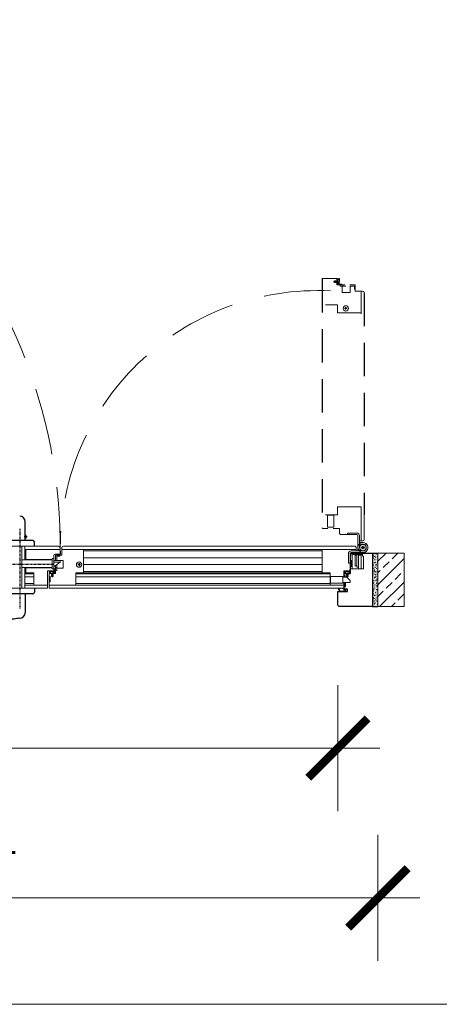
# Model space of a CAD drawing. Header units: millimetres. Extents: x 23192 to 149900, y -396339 to -79279.
# Tile 65 of 136: x 71316 to 71396, y -210617 to -210429. Entities that reach past the tile are written whole.
import ezdxf

# ---------------------------------------------------------------- set-up
doc = ezdxf.new("R2010")
doc.units = ezdxf.units.MM
for name, pattern in [('CENTER', [0.6, 0.375, -0.075, 0.075, -0.075]), ('DASHDOT', [25.4, 12.7, -6.35, 0, -6.35]), ('DASHED', [19.05, 12.7, -6.35]), ('HIDDENX2', [19.05, 12.7, -6.35])]:
    doc.linetypes.add(name, pattern=pattern)
doc.layers.get('0').update_dxf_attribs({"lineweight": 0})
for name, color, linetype, lineweight in [('! Ślusarka opisy', 2, 'Continuous', 15), ('0_LEGENDA', 7, 'Continuous', 13), ('Drzwi - hatch', 8, 'Continuous', 5), ('Drzwi KRAWĘDZIE', 7, 'Continuous', 20), ('Drzwi Kreskowanie', 252, 'Continuous', 5)]:
    doc.layers.add(name, color=color, linetype=linetype, lineweight=lineweight)
for name, color, linetype in [('Drzwi - klamki', 150, 'Continuous'), ('Drzwi PRZER-DUŻA', 240, 'DASHED'), ('GRUBA', 4, 'Continuous'), ('GRUBA-2', 210, 'Continuous'), ('OSIE-DUŻE', 40, 'CENTER'), ('POMOCN-2', 13, 'Continuous'), ('SYMETRIA-DASHDOT', 6, 'DASHDOT')]:
    doc.layers.add(name, color=color, linetype=linetype)
doc.styles.add('SIMPLEX', font='simplex.shx', dxfattribs={"width": 0.77})
doc.dimstyles.new('OL PB 200', dxfattribs={"dimscale": 4, "dimtxt": 3.5, "dimasz": 0.2, "dimexe": 10, "dimexo": 10, "dimgap": 1, "dimtad": 1, "dimdec": 1, "dimrnd": 0.5, "dimzin": 9, "dimdsep": 46, "dimtxsty": 'SIMPLEX', "dimblk": 'thick_MSz', "dimcen": 0.1, "dimdle": 8, "dimse1": 1, "dimse2": 1, "dimclrd": 256, "dimclre": 256, "dimclrt": 3, "dimadec": 1, "dimazin": 2, "dimtfac": 1, "dimtdec": 1, "dimtix": 1, "dimtofl": 0, "dimtmove": 2, "dimatfit": 3, "dimldrblk": 'thick_MSz', "dimfxl": 10, "dimfxlon": 1, "dimtolj": 1, "dimlwd": -1, "dimlwe": -1, "dimarcsym": 0})

# ---------------------------------------------------------------- blocks, each defined once
blk = doc.blocks.new('thick_MSz')
for p, q in [((0, 15), (0, -15)), ((-10, 0), (10, 0))]:
    blk.add_line(p, q)
at = {"const_width": 2, "elevation": 2}
blk.add_lwpolyline([(-7.07, -7.07), (7.07, 7.07)], dxfattribs=at)
blk = doc.blocks.new('*D77')
at = {"layer": '0_LEGENDA', "transparency": 16777216}
blk.add_line((71228.21, -210568.09), (71375.41, -210568.09), dxfattribs=at)
at = {"layer": 'DEFPOINTS', "color": 0, "transparency": 16777216}
for p in [(71227.41, -210539.56), (71376.21, -210539.56), (71376.21, -210568.09)]:
    blk.add_point(p, dxfattribs=at)
at = {"layer": '0_LEGENDA', "transparency": 16777216, "xscale": 0.8, "yscale": 0.8, "zscale": 0.8, "rotation": 180}
blk.add_blockref('thick_MSz', (71227.41, -210568.09), dxfattribs=at)
at = {"layer": '0_LEGENDA', "transparency": 16777216, "xscale": 0.8, "yscale": 0.8, "zscale": 0.8}
blk.add_blockref('thick_MSz', (71376.21, -210568.09), dxfattribs=at)
at = {"layer": '0_LEGENDA', "color": 3, "transparency": 16777216, "insert": (71301.81, -210557.09), "char_height": 14, "attachment_point": 5, "style": 'SIMPLEX'}
blk.add_mtext('\\A1;149', dxfattribs=at)
blk = doc.blocks.new('*D78')
at = {"layer": '0_LEGENDA', "transparency": 16777216}
blk.add_line((71220.61, -210596.6), (71383.01, -210596.6), dxfattribs=at)
at = {"layer": 'DEFPOINTS', "color": 0, "transparency": 16777216}
for p in [(71219.81, -210541.17), (71383.81, -210541.17), (71383.81, -210596.6)]:
    blk.add_point(p, dxfattribs=at)
at = {"layer": '0_LEGENDA', "transparency": 16777216, "xscale": 0.8, "yscale": 0.8, "zscale": 0.8, "rotation": 180}
blk.add_blockref('thick_MSz', (71219.81, -210596.6), dxfattribs=at)
at = {"layer": '0_LEGENDA', "transparency": 16777216, "xscale": 0.8, "yscale": 0.8, "zscale": 0.8}
blk.add_blockref('thick_MSz', (71383.81, -210596.6), dxfattribs=at)
at = {"layer": '0_LEGENDA', "color": 3, "transparency": 16777216, "insert": (71301.81, -210585.6), "char_height": 14, "attachment_point": 5, "style": 'SIMPLEX'}
blk.add_mtext('\\A1;164', dxfattribs=at)

msp = doc.modelspace()

# ---------------------------------------------------------------- hatches: boundary and pattern name
at = {"layer": 'Drzwi - hatch'}
h = msp.add_hatch(dxfattribs=at)
h.set_pattern_fill('AR-CONC', color=256, scale=0.003, angle=180)
h.set_pattern_definition([(230, (70114.18207, -206255.48053), (-0.546554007, 0.047817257), [0.05715, -0.62865]), (175, (70114.1821, -206255.48053), (0.105730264, -0.573170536), [0.04572, -0.50292175]), (280.451445, (70114.13653, -206255.47655), (-0.44082374, -0.525353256), [0.048570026, -0.534270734]), (226.1842, (70114.1821, -206255.63293), (-0.81323712, 0.12612698), [0.085725, -0.942975]), (276.635558, (70114.1143, -206255.6224), (-0.7122124, -0.74227837), [0.07285507, -0.80140682]), (171.184151, (70114.1821, -206255.6329), (-0.7122124, -0.74227837), [0.0685799, -0.7543792]), (201, (70114.10587, -206255.59483), (-0.454843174, 0.306795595), [0.05715, -0.62865]), (146, (70114.1059, -206255.59483), (-0.185406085, -0.5525639), [0.04572, -0.50292]), (251.451445, (70114.06797, -206255.56927), (-0.64024926, -0.245768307), [0.048570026, -0.53426981]), (217.5, (70114.18207, -206255.48053), (-0.00926581, -0.253665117), [0, -0.496824, 0, -0.51054, 0, -0.504825]), (187.5, (70114.18207, -206255.48053), (-0.200458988, -0.300541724), [0, -0.291084, 0, -0.485394, 0, -0.192405]), (147.5, (70114.352, -206255.48053), (-0.4067717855, 0.017186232), [0, -0.1905, 0, -0.59436, 0, -0.78867]), (137.5, (70114.4282, -206255.48053), (-0.444387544, -0.076279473), [0, -0.24765, 0, -0.394716, 0, -0.56007])])
h.paths.add_polyline_path([(71383.81, -210540.971), (71382.81, -210540.971), (71382.81, -210530.971), (71383.81, -210530.971)])
h = msp.add_hatch(dxfattribs=at)
h.set_pattern_fill('ANSI33', color=256, scale=0.5, angle=180)
h.set_pattern_definition([(225, (71118.2294, -206514.5187), (2.245064, -2.245064), []), (225, (71115.9844, -206514.5187), (2.245064, -2.245064), [1.5875, -0.79375])])
h.paths.add_polyline_path([(71388.81, -210541.171), (71388.81, -210530.971), (71383.81, -210530.971), (71383.81, -210541.171)])
at = {"layer": 'Drzwi Kreskowanie'}
h = msp.add_hatch(dxfattribs=at)
h.set_pattern_fill('ANSI37', color=256, scale=0.05, angle=450, style=0)
h.set_pattern_definition([(225, (70693.41057, -204532.90782), (-0.1122532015, 0.1122532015), []), (135, (70693.41057, -204532.90782), (0.1122532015, 0.1122532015), [])])
h.paths.add_polyline_path([(71378.66, -210533.471), (71378.86, -210533.471), (71378.86, -210532.471), (71378.66, -210532.471)])
h = msp.add_hatch(dxfattribs=at)
h.set_pattern_fill('ANSI37', color=256, scale=0.05, angle=450, style=0)
h.set_pattern_definition([(225, (70648.11098, -204535.88782), (-0.1122532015, 0.1122532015), []), (135, (70648.11098, -204535.88782), (0.1122532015, 0.1122532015), [])])
h.paths.add_polyline_path([(71321.24, -210536.451), (71321.44, -210536.451), (71321.44, -210535.451), (71321.24, -210535.451)])
h = msp.add_hatch(dxfattribs=at)
h.set_pattern_fill('ANSI37', color=256, scale=0.05, angle=450, style=0)
h.set_pattern_definition([(135, (69272.69443, -206515.45053), (-0.1122532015, -0.1122532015), []), (225, (69272.69443, -206515.45053), (0.1122532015, -0.1122532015), [])])
h.paths.add_polyline_path([(71377.465, -210537.371), (71377.665, -210537.371), (71377.665, -210536.57), (71377.615, -210536.57), (71377.615, -210536.87), (71377.465, -210536.87)])

# ---------------------------------------------------------------- linework, layer by layer
at = {"layer": '! Ślusarka opisy', "linetype": 'HIDDENX2'}
for centre, radius, start, end in [((71222.708, -210530.104), 100.653, 359.44377, 88.89262), ((71372.33, -210529.99), 48.969, 87.11958, 181.41651)]:
    msp.add_arc(centre, radius, start, end, dxfattribs=at)
for p, q in [((71373.31, -210478.713), (71375.91, -210478.713)), ((71376.01, -210479.913), (71376.01, -210478.713)), ((71376.01, -210479.913), (71377.529, -210479.913)), ((71378.464, -210479.913), (71379.51, -210479.913)), ((71379.51, -210481.113), (71379.51, -210480.113)), ((71379.51, -210480.763), (71379.51, -210481.113)), ((71379.51, -210481.113), (71380.89, -210481.113)), ((71379.51, -210481.113), (71380.89, -210481.113)), ((71380.61, -210481.113), (71380.61, -210485.463)), ((71224.225, -210529.671), (71318.335, -210529.671)), ((71323.015, -210529.671), (71318.335, -210529.671)), ((71323.335, -210531.171), (71323.335, -210529.991)), ((71323.64, -210531.371), (71323.64, -210529.991)), ((71323.64, -210531.371), (71323.64, -210529.991)), ((71323.64, -210530.271), (71327.99, -210530.271)), ((71379.71, -210530.271), (71323.64, -210530.271)), ((71323.96, -210529.671), (71374.71, -210529.671)), ((71322.135, -210534.051), (71322.135, -210531.371)), ((71322.335, -210531.171), (71323.335, -210531.171)), ((71322.44, -210532.417), (71322.44, -210531.371)), ((71323.64, -210531.371), (71322.64, -210531.371)), ((71323.29, -210531.371), (71323.64, -210531.371)), ((71320.935, -210537.571), (71320.935, -210534.371)), ((71320.935, -210534.371), (71321.815, -210534.371)), ((71322.44, -210534.871), (71322.44, -210533.352)), ((71316.635, -210534.77), (71316.835, -210534.77)), ((71316.635, -210534.92), (71318.335, -210534.92)), ((71316.635, -210535.521), (71318.335, -210535.521)), ((71322.44, -210534.871), (71321.24, -210534.871)), ((71321.24, -210537.571), (71321.24, -210534.971)), ((71226.403, -210537.671), (71318.335, -210537.671)), ((71316.635, -210536.771), (71318.335, -210536.771)), ((71318.335, -210537.671), (71320.835, -210537.671)), ((71321.24, -210537.071), (71377.31, -210537.071)), ((71321.34, -210537.671), (71377.21, -210537.671))]:
    msp.add_line(p, q)
at = {"ltscale": 0.2}
for p, q in [((71327.79, -210534.471), (71373.21, -210534.47)), ((71327.79, -210534.77), (71373.71, -210534.77))]:
    msp.add_line(p, q, dxfattribs=at)
for points in [[(71380.61, -210483.763), (71380.61, -210483.763), (71380.61, -210485.263), (71376.11, -210485.263), (71376.11, -210483.763), (71373.81, -210483.763)], [(71380.61, -210528.671), (71380.61, -210522.171), (71376.11, -210522.171), (71376.11, -210523.671), (71373.81, -210523.671)], [(71318.335, -210530.271), (71318.335, -210530.271), (71316.835, -210530.271), (71316.835, -210532.216)], [(71326.29, -210530.271), (71326.29, -210530.271), (71327.79, -210530.271), (71327.79, -210534.77), (71326.29, -210534.77), (71326.29, -210537.071)], [(71379.71, -210530.271), (71373.21, -210530.271), (71373.21, -210534.77), (71374.71, -210534.77), (71374.71, -210537.071)], [(71316.835, -210533.816), (71316.835, -210534.77), (71318.335, -210534.77), (71318.335, -210537.071)]]:
    msp.add_lwpolyline(points)
for points in [[(71380.31, -210528.671), (71380.89, -210528.671, 0.4142136), (71381.21, -210528.351), (71381.21, -210523.671)], [(71373.21, -210526.171, 0.4142136), (71373.31, -210526.271), (71374.311, -210526.271)], [(71375.311, -210526.271), (71376.51, -210526.271), (71376.51, -210527.151, 0.4142136), (71376.83, -210527.471), (71378.01, -210527.471)], [(71379.71, -210530.571), (71379.71, -210529.991, 0.4142136), (71379.39, -210529.671), (71374.71, -210529.671)], [(71377.31, -210535.57), (71377.31, -210534.371), (71378.19, -210534.371, 0.4142136), (71378.51, -210534.051), (71378.51, -210532.871)], [(71377.21, -210537.671, 0.4142136), (71377.31, -210537.571), (71377.31, -210536.57)]]:
    msp.add_lwpolyline(points, format="xyb")
msp.add_lwpolyline([(71326.29, -210534.921), (71374.71, -210534.92)], dxfattribs=at)
for centre in [(71377.71, -210484.413), (71326.94, -210533.171)]:
    msp.add_circle(centre, 0.5)
for centre, radius, start, end in [((71373.31, -210478.813), 0.1, 90, 179.99979), ((71380.89, -210481.433), 0.32, 0, 90), ((71323.015, -210529.991), 0.32, 0, 90), ((71323.96, -210529.991), 0.32, 90, 180), ((71322.335, -210531.371), 0.2, 90, 180), ((71321.815, -210534.051), 0.32, 270, 0), ((71320.835, -210537.571), 0.1, 270, 0), ((71321.34, -210537.571), 0.1, 180, 269.99979)]:
    msp.add_arc(centre, radius, start, end)
at = {"layer": '0_LEGENDA', "linetype": 'ByBlock', "ltscale": 5}
msp.add_line((67487.721, -210616.853), (76925.314, -210616.848), dxfattribs=at)
at = {"layer": 'Drzwi - klamki', "ltscale": 0.2}
for p, q in [((71316.685, -210528.611), (71316.685, -210525.011)), ((71318.135, -210528.611), (71313.135, -210528.611)), ((71316.885, -210527.611), (71316.685, -210527.611)), ((71316.885, -210528.111), (71316.685, -210528.111)), ((71316.885, -210528.111), (71316.885, -210527.611)), ((71318.435, -210529.671), (71318.435, -210528.911)), ((71318.435, -210537.671), (71318.435, -210538.431)), ((71318.135, -210538.731), (71313.135, -210538.731)), ((71316.685, -210538.731), (71316.685, -210542.331))]:
    msp.add_line(p, q, dxfattribs=at)
for centre, radius, start, end in [((71315.635, -210525.011), 1.05, 0, 90), ((71318.135, -210528.911), 0.3, 0, 90), ((71318.135, -210538.431), 0.3, 270, 0), ((71315.635, -210542.331), 1.05, 270, 0)]:
    msp.add_arc(centre, radius, start, end, dxfattribs=at)
msp.add_spline([(71315.635, -210543.381), (71314.585, -210543.531), (71311.035, -210543.831), (71307.485, -210544.013), (71304.985, -210543.681)], degree=3, dxfattribs=at)
at = {"layer": 'Drzwi KRAWĘDZIE'}
for p, q in [((71375.4, -210479.342), (71375.4, -210479.276)), ((71375.471, -210479.157), (71375.401, -210479.27)), ((71375.401, -210479.348), (71375.483, -210479.468)), ((71375.574, -210479.152), (71375.48, -210479.152)), ((71375.595, -210479.473), (71375.492, -210479.473)), ((71375.522, -210479.222), (71375.582, -210479.17)), ((71375.679, -210479.214), (71375.522, -210479.222)), ((71375.601, -210479.456), (71375.522, -210479.38)), ((71375.522, -210479.38), (71375.67, -210479.385)), ((71375.67, -210479.385), (71375.74, -210479.47)), ((71375.745, -210479.155), (71375.679, -210479.214)), ((71375.834, -210479.473), (71375.748, -210479.473)), ((71375.811, -210479.153), (71375.752, -210479.153)), ((71375.772, -210479.231), (71375.819, -210479.171)), ((71376.01, -210479.231), (71375.772, -210479.231)), ((71375.842, -210479.455), (71375.772, -210479.388)), ((71375.772, -210479.388), (71376.01, -210479.388)), ((71376.01, -210479.231), (71376.01, -210478.767)), ((71376.01, -210479.783), (71376.01, -210479.388)), ((71376.01, -210479.473), (71376.01, -210479.783)), ((71376.049, -210479.826), (71376.89, -210479.913)), ((71376.11, -210478.713), (71376.065, -210478.713)), ((71376.109, -210479.715), (71376.109, -210478.825)), ((71376.193, -210478.909), (71376.129, -210478.819)), ((71376.129, -210479.737), (71376.344, -210479.759)), ((71376.22, -210478.853), (71376.157, -210478.741)), ((71376.264, -210479.505), (71376.264, -210479.513)), ((71376.266, -210479.496), (71376.36, -210479.334)), ((71376.361, -210479.617), (71376.269, -210479.525)), ((71376.444, -210478.719), (71376.294, -210478.865)), ((71376.332, -210479.484), (71376.348, -210479.446)), ((71376.44, -210478.814), (71376.334, -210478.916)), ((71376.419, -210479.597), (71376.338, -210479.515)), ((71376.348, -210479.446), (71376.39, -210479.359)), ((71376.368, -210479.737), (71376.368, -210479.633)), ((71376.37, -210479.305), (71376.37, -210479.104)), ((71376.388, -210479.086), (71376.412, -210479.086)), ((71376.39, -210479.359), (71376.412, -210479.321)), ((71376.418, -210479.299), (71376.418, -210479.15)), ((71376.419, -210479.597), (71376.419, -210479.708)), ((71376.434, -210479.144), (71376.434, -210479.144)), ((71376.44, -210479.068), (71376.44, -210478.814)), ((71376.44, -210479.15), (71376.44, -210479.4)), ((71376.901, -210479.814), (71376.45, -210479.744)), ((71376.481, -210478.71), (71376.464, -210478.71)), ((71376.475, -210479.435), (71376.475, -210479.435)), ((71376.51, -210479.4), (71376.51, -210478.739)), ((71376.51, -210479.4), (71376.51, -210478.739)), ((71376.61, -210479.908), (71376.61, -210480.208)), ((71376.938, -210479.857), (71376.938, -210479.87)), ((71377.11, -210479.913), (71377.11, -210480.208)), ((71377.739, -210480.208), (71376.61, -210480.208)), ((71376.61, -210480.208), (71377.676, -210480.208)), ((71377.01, -210480.208), (71377.01, -210481.408)), ((71378.509, -210481.408), (71377.01, -210481.408)), ((71379.33, -210480.208), (71378.464, -210480.208)), ((71378.509, -210480.208), (71378.509, -210481.408)), ((71374.201, -210523.771), (71375.421, -210523.771)), ((71378.01, -210527.171), (71378.01, -210527.471)), ((71378.01, -210527.171), (71379.81, -210527.171)), ((71378.01, -210527.471), (71379.81, -210527.471)), ((71380.01, -210529.921), (71380.01, -210527.671)), ((71380.31, -210529.921), (71380.31, -210527.671)), ((71316.035, -210537.671), (71316.035, -210529.671)), ((71316.635, -210529.671), (71316.635, -210532.216)), ((71323.335, -210530.271), (71316.635, -210530.271)), ((71327.79, -210530.571), (71373.21, -210530.571)), ((71380.96, -210530.571), (71378.71, -210530.571)), ((71380.01, -210529.921), (71380.01, -210530.571)), ((71380.224, -210530.521), (71380.519, -210530.398)), ((71380.96, -210528.971), (71380.31, -210528.971)), ((71380.396, -210529.271), (71380.31, -210529.271)), ((71380.31, -210530.485), (71380.31, -210530.571)), ((71380.36, -210529.184), (71380.483, -210529.48)), ((71380.71, -210529.871), (71380.874, -210529.871)), ((71380.71, -210529.971), (71380.71, -210529.871)), ((71380.71, -210529.871), (71380.874, -210529.871)), ((71380.71, -210529.971), (71380.71, -210529.871)), ((71380.874, -210529.971), (71380.71, -210529.971)), ((71380.874, -210529.971), (71380.71, -210529.971)), ((71380.91, -210529.834), (71380.91, -210529.671)), ((71380.91, -210529.671), (71381.01, -210529.671)), ((71380.91, -210529.671), (71381.01, -210529.671)), ((71380.91, -210529.834), (71380.91, -210529.671)), ((71380.91, -210530.171), (71380.91, -210530.007)), ((71380.91, -210530.171), (71380.91, -210530.007)), ((71381.01, -210530.171), (71380.91, -210530.171)), ((71381.01, -210530.171), (71380.91, -210530.171)), ((71381.01, -210529.671), (71381.01, -210529.834)), ((71381.01, -210529.671), (71381.01, -210529.834)), ((71381.01, -210530.007), (71381.01, -210530.171)), ((71381.01, -210530.007), (71381.01, -210530.171)), ((71381.047, -210529.871), (71381.21, -210529.871)), ((71381.047, -210529.871), (71381.21, -210529.871)), ((71381.21, -210529.971), (71381.047, -210529.971)), ((71381.21, -210529.971), (71381.047, -210529.971)), ((71381.21, -210529.871), (71381.21, -210529.971)), ((71381.21, -210529.871), (71381.21, -210529.971)), ((71316.035, -210532.296), (71321.839, -210532.296)), ((71316.635, -210532.216), (71321.839, -210532.216)), ((71321.839, -210534.001), (71321.839, -210532.001)), ((71322.135, -210532.001), (71321.839, -210532.001)), ((71322.135, -210534.001), (71322.135, -210532.001)), ((71322.135, -210533.971), (71322.135, -210532.021)), ((71322.137, -210532.417), (71323.335, -210532.417)), ((71322.735, -210531.551), (71322.735, -210532.417)), ((71322.735, -210532.372), (71323.935, -210532.372)), ((71323.335, -210532.417), (71323.335, -210532.717)), ((71323.935, -210532.372), (71323.935, -210533.871)), ((71327.79, -210531.871), (71373.21, -210531.871)), ((71378.21, -210532.871), (71378.21, -210531.071)), ((71378.51, -210532.871), (71378.51, -210531.071)), ((71380.96, -210530.871), (71378.71, -210530.871)), ((71378.91, -210533.971), (71378.91, -210531.467)), ((71380.91, -210531.271), (71379.107, -210531.271)), ((71379.51, -210531.347), (71379.81, -210531.347)), ((71379.51, -210531.347), (71379.51, -210533.427)), ((71379.81, -210531.271), (71379.81, -210533.671)), ((71380.11, -210531.271), (71380.11, -210533.671)), ((71380.11, -210531.347), (71380.11, -210533.971)), ((71380.11, -210531.347), (71380.61, -210531.347)), ((71380.61, -210531.347), (71380.61, -210533.971)), ((71380.91, -210530.971), (71380.91, -210531.571)), ((71380.91, -210531.571), (71381.06, -210531.571)), ((71381.06, -210531.571), (71381.06, -210533.971)), ((71316.035, -210533.696), (71321.839, -210533.696)), ((71316.635, -210533.816), (71321.839, -210533.816)), ((71316.635, -210533.816), (71316.635, -210537.671)), ((71321.926, -210534.371), (71321.266, -210534.371)), ((71321.926, -210534.371), (71321.266, -210534.371)), ((71322.135, -210534.001), (71321.839, -210534.001)), ((71322.137, -210532.717), (71323.335, -210532.717)), ((71322.137, -210533.567), (71323.335, -210532.717)), ((71322.34, -210533.98), (71322.27, -210534.431)), ((71322.353, -210534.832), (71322.44, -210533.991)), ((71322.383, -210533.943), (71322.397, -210533.943)), ((71322.435, -210534.271), (71322.735, -210534.271)), ((71322.44, -210533.771), (71322.735, -210533.771)), ((71322.735, -210533.142), (71322.735, -210534.271)), ((71322.735, -210534.271), (71322.735, -210533.205)), ((71322.735, -210533.871), (71323.935, -210533.871)), ((71327.79, -210533.171), (71373.21, -210533.171)), ((71378.101, -210534.371), (71377.441, -210534.371)), ((71378.21, -210532.871), (71378.51, -210532.871)), ((71378.515, -210533.98), (71378.445, -210534.431)), ((71378.528, -210534.832), (71378.615, -210533.991)), ((71378.558, -210533.943), (71378.572, -210533.943)), ((71381.06, -210533.971), (71378.61, -210533.971)), ((71379.51, -210533.427), (71379.81, -210533.427)), ((71379.81, -210533.671), (71380.11, -210533.671)), ((71380.11, -210533.971), (71380.61, -210533.971)), ((71321.237, -210534.4), (71321.237, -210534.416)), ((71321.24, -210534.771), (71321.24, -210534.816)), ((71321.246, -210534.437), (71321.392, -210534.587)), ((71321.38, -210534.661), (71321.267, -210534.724)), ((71321.758, -210534.871), (71321.294, -210534.871)), ((71321.341, -210534.441), (71321.443, -210534.547)), ((71321.594, -210534.441), (71321.341, -210534.441)), ((71321.436, -210534.688), (71321.345, -210534.752)), ((71322.242, -210534.772), (71321.352, -210534.772)), ((71321.613, -210534.493), (71321.613, -210534.469)), ((71321.832, -210534.511), (71321.631, -210534.511)), ((71321.671, -210534.447), (71321.671, -210534.447)), ((71321.677, -210534.441), (71321.926, -210534.441)), ((71321.826, -210534.463), (71321.677, -210534.463)), ((71321.679, -210535.07), (71321.679, -210535.129)), ((71321.679, -210535.307), (71321.679, -210535.401)), ((71321.682, -210535.136), (71321.74, -210535.202)), ((71321.684, -210535.41), (71321.797, -210535.48)), ((71321.749, -210535.359), (71321.697, -210535.299)), ((71321.758, -210535.109), (71321.698, -210535.062)), ((71321.74, -210535.202), (71321.749, -210535.359)), ((71321.758, -210534.871), (71321.758, -210535.109)), ((71321.869, -210535.481), (71321.802, -210535.481)), ((71321.886, -210534.491), (71321.848, -210534.469)), ((71322.023, -210534.615), (71321.861, -210534.521)), ((71321.875, -210535.48), (71321.995, -210535.398)), ((71321.973, -210534.533), (71321.886, -210534.491)), ((71321.906, -210535.359), (71321.912, -210535.211)), ((71321.983, -210535.28), (71321.906, -210535.359)), ((71321.912, -210535.211), (71321.996, -210535.141)), ((71321.915, -210535.109), (71321.915, -210534.871)), ((71322.309, -210534.871), (71321.915, -210534.871)), ((71321.981, -210535.039), (71321.915, -210535.109)), ((71321.962, -210534.406), (71321.962, -210534.406)), ((71322.011, -210534.549), (71321.973, -210534.533)), ((71322, -210534.871), (71322.309, -210534.871)), ((71322, -210535.047), (71322, -210535.133)), ((71322, -210535.286), (71322, -210535.389)), ((71322.032, -210534.617), (71322.039, -210534.617)), ((71322.123, -210534.462), (71322.042, -210534.543)), ((71322.144, -210534.52), (71322.052, -210534.612)), ((71322.123, -210534.462), (71322.235, -210534.462)), ((71322.264, -210534.513), (71322.16, -210534.513)), ((71322.263, -210534.752), (71322.286, -210534.537)), ((71374.71, -210535.521), (71326.29, -210535.521)), ((71374.81, -210536.68), (71374.81, -210535.46)), ((71377.412, -210534.4), (71377.412, -210534.416)), ((71377.415, -210534.771), (71377.415, -210534.816)), ((71377.415, -210535.57), (71377.415, -210535.27)), ((71377.415, -210535.27), (71377.615, -210535.27)), ((71377.415, -210535.47), (71377.615, -210535.47)), ((71377.421, -210534.437), (71377.567, -210534.587)), ((71377.555, -210534.661), (71377.442, -210534.724)), ((71377.933, -210534.871), (71377.469, -210534.871)), ((71377.516, -210534.441), (71377.618, -210534.547)), ((71377.769, -210534.441), (71377.516, -210534.441)), ((71377.611, -210534.688), (71377.52, -210534.752)), ((71378.417, -210534.772), (71377.527, -210534.772)), ((71377.615, -210535.57), (71377.615, -210535.27)), ((71377.788, -210534.493), (71377.788, -210534.469)), ((71378.007, -210534.511), (71377.806, -210534.511)), ((71377.846, -210534.447), (71377.846, -210534.447)), ((71377.852, -210534.441), (71378.101, -210534.441)), ((71378.001, -210534.463), (71377.852, -210534.463)), ((71377.854, -210535.07), (71377.854, -210535.129)), ((71377.854, -210535.307), (71377.854, -210535.401)), ((71377.857, -210535.136), (71377.915, -210535.202)), ((71377.859, -210535.41), (71377.972, -210535.48)), ((71377.924, -210535.359), (71377.872, -210535.299)), ((71377.933, -210535.109), (71377.873, -210535.062)), ((71377.915, -210535.202), (71377.924, -210535.359)), ((71377.933, -210534.871), (71377.933, -210535.109)), ((71378.044, -210535.481), (71377.977, -210535.481)), ((71378.061, -210534.491), (71378.023, -210534.469)), ((71378.198, -210534.615), (71378.036, -210534.521)), ((71378.05, -210535.48), (71378.17, -210535.398)), ((71378.148, -210534.533), (71378.061, -210534.491)), ((71378.081, -210535.359), (71378.087, -210535.211)), ((71378.158, -210535.28), (71378.081, -210535.359)), ((71378.087, -210535.211), (71378.171, -210535.141)), ((71378.09, -210535.109), (71378.09, -210534.871)), ((71378.484, -210534.871), (71378.09, -210534.871)), ((71378.156, -210535.039), (71378.09, -210535.109)), ((71378.137, -210534.406), (71378.137, -210534.406)), ((71378.186, -210534.549), (71378.148, -210534.533)), ((71378.175, -210534.871), (71378.484, -210534.871)), ((71378.175, -210535.047), (71378.175, -210535.133)), ((71378.175, -210535.286), (71378.175, -210535.389)), ((71378.207, -210534.617), (71378.214, -210534.617)), ((71378.298, -210534.462), (71378.217, -210534.543)), ((71378.319, -210534.52), (71378.227, -210534.612)), ((71378.298, -210534.462), (71378.41, -210534.462)), ((71378.439, -210534.513), (71378.335, -210534.513)), ((71378.438, -210534.752), (71378.461, -210534.537)), ((71316.635, -210537.071), (71320.935, -210537.071)), ((71374.71, -210536.771), (71326.29, -210536.771)), ((71376.31, -210537.861), (71376.31, -210537.671)), ((71376.493, -210538.038), (71376.31, -210537.861)), ((71376.31, -210538.271), (71376.493, -210538.038)), ((71376.326, -210537.671), (71376.356, -210537.802)), ((71376.562, -210538.032), (71376.366, -210537.855)), ((71376.413, -210538.221), (71376.562, -210538.032)), ((71377.571, -210538.081), (71376.786, -210538.221)), ((71377.571, -210538.081), (71376.786, -210538.221)), ((71377.623, -210538.122), (71377.071, -210538.221)), ((71377.623, -210538.122), (71377.071, -210538.221)), ((71377.438, -210537.921), (71377.379, -210537.909)), ((71377.415, -210536.57), (71377.415, -210536.87)), ((71377.415, -210536.67), (71377.615, -210536.67)), ((71377.415, -210536.87), (71377.615, -210536.87)), ((71377.571, -210538.081), (71377.438, -210537.921)), ((71377.628, -210538.071), (71377.462, -210537.871)), ((71377.615, -210536.57), (71377.615, -210536.87)), ((71377.623, -210538.122), (71377.615, -210538.221)), ((71377.623, -210538.122), (71377.615, -210538.221)), ((71377.645, -210537.871), (71377.628, -210538.071)), ((71377.695, -210537.875), (71377.665, -210538.221)), ((71377.96, -210537.871), (71377.96, -210538.221)), ((71378.01, -210538.271), (71376.31, -210538.271)), ((71376.786, -210538.221), (71376.413, -210538.221)), ((71376.786, -210538.221), (71376.413, -210538.221)), ((71377.615, -210538.221), (71377.071, -210538.221)), ((71377.615, -210538.221), (71377.071, -210538.221)), ((71377.96, -210538.221), (71377.665, -210538.221)), ((71377.96, -210538.221), (71377.665, -210538.221))]:
    msp.add_line(p, q, dxfattribs=at)
for points in [[(71379.06, -210479.913), (71379.51, -210479.913), (71379.51, -210480.763), (71379.33, -210480.763), (71379.33, -210480.208)], [(71322.44, -210531.821), (71322.44, -210531.371), (71323.29, -210531.371), (71323.29, -210531.551), (71322.735, -210531.551)], [(71378.91, -210533.971), (71378.61, -210533.971), (71378.61, -210530.971), (71380.91, -210530.971), (71380.91, -210531.271)], [(71377.465, -210536.87), (71377.465, -210537.371), (71377.665, -210537.371), (71377.665, -210536.57)]]:
    msp.add_lwpolyline(points, dxfattribs=at)
for points in [[(71375.421, -210523.771), (71375.421, -210526.071), (71374.201, -210526.071), (71374.201, -210523.771), (71374.301, -210523.671), (71375.321, -210523.671)], [(71378.86, -210532.471), (71378.66, -210532.471), (71378.66, -210533.471), (71378.86, -210533.471)], [(71388.81, -210530.971), (71383.81, -210530.971), (71383.81, -210541.171), (71388.81, -210541.171)], [(71321.44, -210535.451), (71321.24, -210535.451), (71321.24, -210536.451), (71321.44, -210536.451)], [(71374.81, -210535.46), (71377.11, -210535.46), (71377.11, -210536.68), (71374.81, -210536.68), (71374.71, -210536.58), (71374.71, -210535.56)], [(71377.11, -210535.57), (71377.91, -210535.57), (71378.51, -210536.17), (71378.51, -210536.57), (71377.11, -210536.57)]]:
    msp.add_lwpolyline(points, close=True, dxfattribs=at)
msp.add_circle((71380.96, -210529.921), 0.6, dxfattribs=at)
msp.add_circle((71380.96, -210529.921), 0.6, dxfattribs=at)
for centre, radius, start, end in [((71375.41, -210479.276), 0.0108, 147.83568, 180), ((71375.41, -210479.342), 0.0108, 180, 214.10849), ((71375.48, -210479.163), 0.0108, 90, 147.83568), ((71375.492, -210479.462), 0.0108, 214.10849, 270), ((71375.574, -210479.163), 0.0108, 317.87426, 90), ((71375.591, -210479.463), 0.0112, 289.68235, 32.81299), ((71375.748, -210479.463), 0.0108, 221.62168, 270), ((71375.752, -210479.164), 0.0108, 90, 131.09359), ((71375.811, -210479.164), 0.0108, 317.3652, 90), ((71375.834, -210479.463), 0.0108, 270, 47.40765), ((71376.065, -210478.767), 0.0542, 90, 180), ((71376.054, -210479.783), 0.0434, 180, 264.06012), ((71376.12, -210478.825), 0.0108, 35.17592, 180), ((71376.131, -210479.715), 0.0217, 180, 264.06012), ((71376.11, -210478.767), 0.0542, 29.50127, 90), ((71376.266, -210478.864), 0.0858, 211.7271, 322.76557), ((71376.263, -210478.827), 0.0496, 211.7271, 322.76557), ((71376.282, -210479.505), 0.0181, 149.91702, 180), ((71376.282, -210479.513), 0.0181, 180, 224.98805), ((71376.359, -210479.495), 0.0289, 157.1749, 224.98805), ((71376.346, -210479.737), 0.0217, 264.06012, 359.80544), ((71376.339, -210479.637), 0.0294, 7.56548, 48.0692), ((71376.299, -210479.298), 0.0716, 329.187, 353.94587), ((71376.388, -210479.104), 0.0181, 90, 180), ((71376.413, -210479.057), 0.029, 267.58601, 337.95898), ((71376.374, -210479.299), 0.0434, 329.91702, 0), ((71376.433, -210479.165), 0.0216, 87.29636, 134.37699), ((71376.455, -210479.708), 0.0361, 180, 261.18957), ((71376.434, -210479.15), 0.00614, 0, 90), ((71376.475, -210479.4), 0.0351, 180, 270), ((71376.464, -210478.739), 0.0289, 90, 136.05357), ((71376.475, -210479.4), 0.0351, 270, 0), ((71376.895, -210479.87), 0.0434, 264.06012, 0), ((71376.895, -210479.857), 0.0434, 0, 81.18957), ((71379.81, -210527.671), 0.5, 0, 90), ((71379.81, -210527.671), 0.2, 0, 90), ((71378.71, -210531.071), 0.5, 90, 180), ((71380.96, -210529.921), 0.95, 180, 129.15831), ((71380.96, -210529.921), 0.95, 180, 129.15831), ((71380.96, -210529.921), 0.95, 270, 219.15831), ((71380.96, -210529.921), 0.95, 270, 219.15831), ((71380.96, -210529.921), 0.65, 180, 137.29129), ((71380.96, -210529.921), 0.65, 270, 227.29129), ((71380.96, -210529.921), 0.1, 120, 150), ((71380.96, -210529.921), 0.1, 120, 150), ((71380.96, -210529.921), 0.1, 210, 240), ((71380.96, -210529.921), 0.1, 210, 240), ((71380.96, -210529.921), 0.1, 30, 60), ((71380.96, -210529.921), 0.1, 30, 60), ((71380.96, -210529.921), 0.1, 300, 330), ((71380.96, -210529.921), 0.1, 300, 330), ((71378.71, -210531.071), 0.2, 90, 180), ((71378.983, -210531.343), 0.144, 30.24838, 239.75162), ((71321.266, -210534.4), 0.0289, 90, 180), ((71321.926, -210534.406), 0.0351, 0, 90), ((71322.383, -210533.986), 0.0434, 90, 171.18957), ((71322.397, -210533.986), 0.0434, 354.06012, 90), ((71377.441, -210534.4), 0.0289, 90, 180), ((71378.101, -210534.406), 0.0351, 0, 90), ((71378.558, -210533.986), 0.0434, 90, 171.18957), ((71378.572, -210533.986), 0.0434, 354.06012, 90), ((71321.266, -210534.416), 0.0289, 180, 226.05357), ((71321.294, -210534.771), 0.0542, 119.50127, 180), ((71321.294, -210534.816), 0.0542, 180, 270), ((71321.352, -210534.761), 0.0108, 125.17592, 270), ((71321.354, -210534.618), 0.0496, 301.7271, 52.76557), ((71321.391, -210534.615), 0.0858, 301.7271, 52.76557), ((71321.584, -210534.468), 0.029, 357.58601, 67.95898), ((71321.631, -210534.493), 0.0181, 180, 270), ((71321.677, -210534.447), 0.00614, 90, 180), ((71321.692, -210534.448), 0.0216, 177.29636, 224.37699), ((71321.69, -210535.07), 0.0108, 47.3652, 180), ((71321.69, -210535.129), 0.0108, 180, 221.09359), ((71321.69, -210535.307), 0.0108, 47.87426, 180), ((71321.69, -210535.401), 0.0108, 180, 237.83568), ((71321.802, -210535.471), 0.0108, 237.83568, 270), ((71321.826, -210534.507), 0.0434, 59.91702, 90), ((71321.824, -210534.582), 0.0716, 59.187, 83.94587), ((71321.869, -210535.471), 0.0108, 270, 304.10849), ((71321.926, -210534.406), 0.0351, 270, 0), ((71321.989, -210535.047), 0.0108, 0, 137.40765), ((71321.989, -210535.29), 0.0112, 19.68235, 122.81299), ((71321.989, -210535.389), 0.0108, 304.10849, 0), ((71321.989, -210535.133), 0.0108, 311.62168, 0), ((71322.022, -210534.522), 0.0289, 247.1749, 314.98805), ((71322.032, -210534.599), 0.0181, 239.91702, 270), ((71322.039, -210534.599), 0.0181, 270, 314.98805), ((71322.164, -210534.542), 0.0294, 97.56548, 138.0692), ((71322.235, -210534.426), 0.0361, 270, 351.18957), ((71322.242, -210534.75), 0.0217, 270, 354.06012), ((71322.264, -210534.535), 0.0217, 354.06012, 89.80544), ((71322.309, -210534.827), 0.0434, 270, 354.06012), ((71377.441, -210534.416), 0.0289, 180, 226.05357), ((71377.469, -210534.771), 0.0542, 119.50127, 180), ((71377.469, -210534.816), 0.0542, 180, 270), ((71377.527, -210534.761), 0.0108, 125.17592, 270), ((71377.529, -210534.618), 0.0496, 301.7271, 52.76557), ((71377.566, -210534.615), 0.0858, 301.7271, 52.76557), ((71377.759, -210534.468), 0.029, 357.58601, 67.95898), ((71377.806, -210534.493), 0.0181, 180, 270), ((71377.852, -210534.447), 0.00614, 90, 180), ((71377.867, -210534.448), 0.0216, 177.29636, 224.37699), ((71377.865, -210535.07), 0.0108, 47.3652, 180), ((71377.865, -210535.129), 0.0108, 180, 221.09359), ((71377.865, -210535.307), 0.0108, 47.87426, 180), ((71377.865, -210535.401), 0.0108, 180, 237.83568), ((71377.977, -210535.471), 0.0108, 237.83568, 270), ((71378.001, -210534.507), 0.0434, 59.91702, 90), ((71377.999, -210534.582), 0.0716, 59.187, 83.94587), ((71378.044, -210535.471), 0.0108, 270, 304.10849), ((71378.101, -210534.406), 0.0351, 270, 0), ((71378.164, -210535.047), 0.0108, 0, 137.40765), ((71378.164, -210535.29), 0.0112, 19.68235, 122.81299), ((71378.164, -210535.389), 0.0108, 304.10849, 0), ((71378.164, -210535.133), 0.0108, 311.62168, 0), ((71378.197, -210534.522), 0.0289, 247.1749, 314.98805), ((71378.207, -210534.599), 0.0181, 239.91702, 270), ((71378.214, -210534.599), 0.0181, 270, 314.98805), ((71378.339, -210534.542), 0.0294, 97.56548, 138.0692), ((71378.41, -210534.426), 0.0361, 270, 351.18957), ((71378.417, -210534.75), 0.0217, 270, 354.06012), ((71378.439, -210534.535), 0.0217, 354.06012, 89.80544), ((71378.484, -210534.827), 0.0434, 270, 354.06012), ((71376.816, -210538.456), 0.8, 101.00323, 125.15115), ((71376.843, -210538.432), 0.749, 44.28419, 129.57461), ((71376.905, -210538.399), 0.732, 46.28614, 84.99461)]:
    msp.add_arc(centre, radius, start, end, dxfattribs=at)
at = {"layer": 'Drzwi PRZER-DUŻA', "ltscale": 0.5}
for p, q in [((71373.21, -210478.813), (71373.21, -210526.171)), ((71381.21, -210481.433), (71381.21, -210523.671))]:
    msp.add_line(p, q, dxfattribs=at)
at = {"layer": 'GRUBA'}
msp.add_lwpolyline([(71377.415, -210535.57), (71377.415, -210534.871), (71378.61, -210534.871), (71378.61, -210533.469), (71378.61, -210533.469), (71378.61, -210533.471), (71378.86, -210533.471), (71378.86, -210532.471), (71378.61, -210532.471), (71378.61, -210531.471), (71378.61, -210531.471), (71378.61, -210530.971), (71382.81, -210530.971), (71382.81, -210541.171), (71376.53, -210541.171, -0.4142136), (71376.21, -210540.851), (71376.21, -210538.271), (71378.01, -210538.271), (71378.01, -210537.871), (71377.415, -210537.871), (71377.415, -210537.371), (71377.665, -210537.371), (71377.665, -210536.57)], format="xyb", dxfattribs=at)
at = {"layer": 'GRUBA-2'}
for p, q in [((71377.972, -210484.413), (71377.434, -210484.413)), ((71377.71, -210484.653), (71377.71, -210484.173)), ((71327.18, -210533.171), (71326.7, -210533.171)), ((71326.94, -210532.909), (71326.94, -210533.447))]:
    msp.add_line(p, q, dxfattribs=at)
at = {"layer": 'OSIE-DUŻE', "ltscale": 0.3}
for p, q in [((71315.635, -210526.371), (71315.635, -210541.541)), ((71317.036, -210527.861), (71316.512, -210527.861)), ((71322.135, -210533.171), (71312.525, -210533.171))]:
    msp.add_line(p, q, dxfattribs=at)
at = {"layer": 'POMOCN-2'}
for p, q in [((71382.81, -210530.971), (71383.81, -210530.971)), ((71382.81, -210541.171), (71383.81, -210541.171))]:
    msp.add_line(p, q, dxfattribs=at)
at = {"layer": 'SYMETRIA-DASHDOT'}
for p, q in [((71381.303, -210529.921), (71380.617, -210529.921)), ((71380.617, -210529.921), (71381.303, -210529.921)), ((71380.96, -210529.578), (71380.96, -210530.264)), ((71380.96, -210529.578), (71380.96, -210530.264))]:
    msp.add_line(p, q, dxfattribs=at)

# ---------------------------------------------------------------- dimensions: what is measured, and where the dimension line sits
at = {"layer": '0_LEGENDA', "color": 7}
for base, p1, p2, picture, middle in [((71376.21, -210568.09), (71227.405, -210539.561), (71376.21, -210539.561), '*D77', (71301.808, -210557.09)), ((71383.81, -210596.604), (71219.805, -210541.171), (71383.81, -210541.171), '*D78', (71301.808, -210585.604))]:
    dim = msp.add_linear_dim(base=base, p1=p1, p2=p2, dimstyle='OL PB 200', dxfattribs=at)
    dim.commit()
    dim.dimension.update_dxf_attribs({"geometry": picture, "text_midpoint": middle})

doc.saveas('drawing.dxf')
